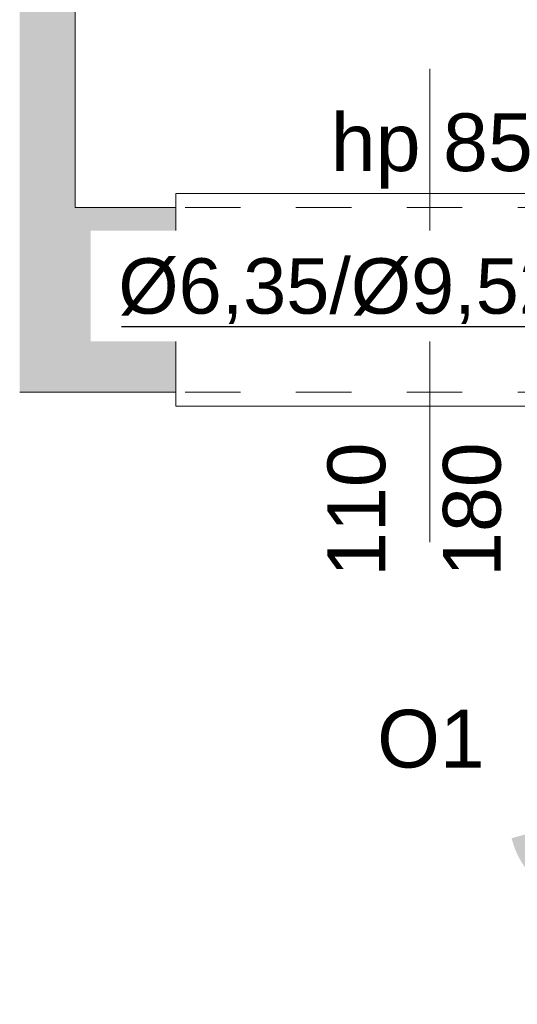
# Model space of a CAD drawing. Header units: millimetres. Extents: x 922208 to 1069538, y -182208 to -99877.
# Tile 136 of 256: x 988537 to 989613, y -174261 to -172129. Entities that reach past the tile are written whole.
import ezdxf
from ezdxf import colors
from ezdxf.entities.mleader import LeaderData, LeaderLine
from ezdxf.math import Vec2, Vec3

# ---------------------------------------------------------------- set-up
doc = ezdxf.new("R2010")
doc.units = ezdxf.units.MM
doc.header["$MEASUREMENT"] = 0
doc.linetypes.add('HIDDEN', pattern=[20, 10, -10])
doc.linetypes.add('Przerywana', pattern=[240, 120, -120])
for name, color, linetype, lineweight in [('IS_KLIM Opis_Średnice', 7, 'Continuous', 9), ('IS_POWRÓT', 5, 'HIDDEN', 30), ('Nowe_220-A Ściany_Nr_pióra__19', 255, 'Continuous', 0), ('Nowe_220-A Ściany_Nr_pióra__23', 7, 'Continuous', 15), ('Nowe_220-A Ściany_Nr_pióra__27', 7, 'Continuous', 25), ('Nowe_220-A Ściany_Nr_pióra__3', 7, 'Continuous', 13), ('Nowe_220-A Ściany_Nr_pióra__7', 7, 'Continuous', 13)]:
    doc.layers.add(name, color=color, linetype=linetype, lineweight=lineweight)
doc.layers.add('Nowe_220-A Ściany_Nr_pióra__45', color=7, linetype='Continuous', lineweight=15, true_color=0x40a5ff)
doc.layers.add('Nowe_Adnotacja - Teksty_Nr_pióra__86', color=7, linetype='Continuous', lineweight=20, true_color=0x5555ff)
doc.styles.add('STYL_AUTOMATYCZNY_1', font='arial.ttf')
doc.styles.add('STYL_AUTOMATYCZNY_4', font='times.ttf')

# ---------------------------------------------------------------- blocks, each defined once
blk = doc.blocks.new('parter01')
at = {"layer": 'Nowe_220-A Ściany_Nr_pióra__19', "linetype": 'Continuous', "lineweight": 0}
for points in [[(988656.55073, -112850.02068), (988656.55073, -108720.02068), (988536.55073, -108720.02068), (988536.55073, -112850.02068)], [(988536.55076, -113250.02068), (988874.3841, -113250.02068), (988874.3841, -112850.02072), (988536.55076, -112850.02072)]]:
    blk.add_hatch(color=255, dxfattribs=at).paths.add_polyline_path(points)
at = {"layer": 'Nowe_220-A Ściany_Nr_pióra__23', "color": 7, "linetype": 'Continuous', "lineweight": 0}
for p, q in [((988954.38408, -113080.02068), (988874.38408, -113080.02068)), ((988954.38408, -113130.02068), (988954.38408, -113080.02068)), ((988874.38408, -113130.02068), (988954.38408, -113130.02068))]:
    blk.add_line(p, q, dxfattribs=at)
at = {"layer": 'Nowe_220-A Ściany_Nr_pióra__27', "color": 7, "linetype": 'Continuous', "lineweight": 0}
for p, q in [((988874.38408, -113080.02068), (988874.38408, -112850.02068)), ((988874.38408, -113080.02068), (988874.38408, -112850.02068)), ((988874.38408, -113130.02068), (988874.38408, -113080.02068)), ((988874.38408, -113130.02068), (988874.38408, -113080.02068)), ((988874.38408, -113130.02068), (988874.38408, -113080.02068)), ((988874.38408, -113250.02068), (988874.38408, -113130.02068)), ((988874.38408, -113250.02068), (988874.38408, -113130.02068))]:
    blk.add_line(p, q, dxfattribs=at)
for points in [[(988656.55073, -112850.02068), (988656.55073, -108720.02068)], [(988874.38396, -112850.02068), (988656.55073, -112850.02068)], [(988536.55062, -113250.02068), (988874.38396, -113250.02068)]]:
    blk.add_lwpolyline(points, dxfattribs=at)
at = {"layer": 'Nowe_220-A Ściany_Nr_pióra__3', "color": 7, "linetype": 'Continuous', "lineweight": 0}
for p, q in [((989974.38408, -112820.02068), (988874.38408, -112820.02068)), ((988874.38408, -112820.02068), (988874.38408, -112850.02068)), ((989894.38408, -113080.02068), (988954.38408, -113080.02068)), ((989894.38408, -113105.02068), (988954.38408, -113105.02068)), ((988954.38408, -113130.02068), (989894.38408, -113130.02068)), ((988874.38408, -113280.02068), (988874.38408, -113250.02068)), ((989974.38408, -113280.02068), (988874.38408, -113280.02068))]:
    blk.add_line(p, q, dxfattribs=at)
at = {"layer": 'Nowe_220-A Ściany_Nr_pióra__3', "color": 7, "linetype": 'Przerywana', "lineweight": 0}
for p, q in [((989974.38408, -112850.02068), (988874.38408, -112850.02068)), ((989974.38408, -113250.02068), (988874.38408, -113250.02068))]:
    blk.add_line(p, q, dxfattribs=at)
at = {"layer": 'Nowe_220-A Ściany_Nr_pióra__45', "color": 161, "linetype": 'Continuous', "lineweight": 0, "true_color": 0x40a5ff}
blk.add_line((989424.38408, -113901.8064), (989424.38408, -112550.02068), dxfattribs=at)
at = {"layer": 'Nowe_220-A Ściany_Nr_pióra__7', "color": 7, "linetype": 'Continuous', "lineweight": 0, "char_height": 125, "attachment_point": 7, "style": 'STYL_AUTOMATYCZNY_1'}
for s, insert in [('\\A1;{\\pql;\\pt0;\\fArial|b0|i0|c238|p0;\\W1.000000;hp 85\\fArial|b0|i0|c238|p0;\\W1.000000;\\A1{\\H.66x;\\S^  ;}\\fArial|b0|i0|c238|p0;\\W1.000000;\\fArial|b0|i0|c238|p0;\\W1.000000;}', (989209.88908, -112809.08834)), ('\\A1;{\\pql;\\pt0;\\fArial|b0|i0|c238|p0;\\W1.000000;O1\\fArial|b0|i0|c238|p0;\\W1.000000;\\fArial|b0|i0|c238|p0;\\W1.000000;\\fArial|b0|i0|c238|p0;\\W1.000000;}', (989310.04233, -114064.61289))]:
    blk.add_mtext(s, dxfattribs=dict(at, insert=insert))
at = {"layer": 'Nowe_220-A Ściany_Nr_pióra__7', "color": 7, "linetype": 'Continuous', "lineweight": 0, "char_height": 125, "attachment_point": 7, "rotation": 90, "style": 'STYL_AUTOMATYCZNY_1'}
for s, insert in [('\\A1;{\\pql;\\pt0;\\fArial|b0|i0|c238|p0;\\W1.000000;110\\fArial|b0|i0|c238|p0;\\W1.000000;\\A1{\\H.66x;\\S^  ;}\\fArial|b0|i0|c238|p0;\\W1.000000;\\fArial|b0|i0|c238|p0;\\W1.000000;}', (989363.97628, -113650.02068)), ('\\A1;{\\pql;\\pt0;\\fArial|b0|i0|c238|p0;\\W1.000000;180\\fArial|b0|i0|c238|p0;\\W1.000000;\\A1{\\H.66x;\\S^  ;}\\fArial|b0|i0|c238|p0;\\W1.000000;\\fArial|b0|i0|c238|p0;\\W1.000000;}', (989613.97628, -113650.02068))]:
    blk.add_mtext(s, dxfattribs=dict(at, insert=insert))

msp = doc.modelspace()

# ---------------------------------------------------------------- block references
at = {"layer": 'IS_POWRÓT', "color": 27, "linetype": 'ByBlock', "lineweight": 30}
msp.add_blockref('parter01', (0, -59685.2), dxfattribs=at)

# ---------------------------------------------------------------- next in the draw order: texts
at = {"layer": 'Nowe_Adnotacja - Teksty_Nr_pióra__86', "color": 173, "linetype": 'Continuous', "lineweight": 20, "true_color": 0x5555ff, "insert": (989779.5, -173510.7), "char_height": 500, "attachment_point": 2, "style": 'STYL_AUTOMATYCZNY_4', "bg_fill": 2}
msp.add_mtext('\\pxqc;\\A1;\\fArial|b0|i1|c238|p0;5', dxfattribs=at)

# ---------------------------------------------------------------- next in the draw order: leaders
at = {"layer": 'IS_KLIM Opis_Średnice', "ltscale": 30}
ml = msp.add_multileader_mtext('Standard', dxfattribs=at)
ml.set_content('{\\fArial|b0|i0|c238|p0;%%C6,35/%%C9,52}', color=256)
ml.set_leader_properties()
ml.build(insert=Vec2(0, 0))
ml.multileader.update_dxf_attribs({"text_left_attachment_type": 5, "text_right_attachment_type": 5, "dogleg_length": 0.8})
ctx = ml.context
ctx.base_point, ctx.char_height, ctx.plane_origin = Vec3(988763.5, -172793.5), 120, Vec3(994108.5, -170564.6)
ctx.left_attachment, ctx.right_attachment, ctx.text_align_type = 5, 5, 2
notes = []
notes.append((ctx, [(0, (1, 1, 0), (989712.6, -172793.5), (-1, 0), 0.8, [(0, [(990277.9, -172552.3)], 256, [])])]))
ctx.mtext.insert, ctx.mtext.alignment, ctx.mtext.flow_direction = Vec3(989709.8, -172645.3), 3, 5
ctx.mtext.has_bg_fill, ctx.mtext.bg_color, ctx.mtext.bg_scale_factor, ctx.mtext.bg_transparency, ctx.mtext.use_window_bg_color = 1, -939524096, 1.5, 0, 1
for ctx, leaders in notes:
    for number, flags, end, landing, length, lines in leaders:
        leader = LeaderData()
        leader.index, (leader.has_last_leader_line, leader.has_dogleg_vector, leader.attachment_direction) = number, flags
        leader.last_leader_point, leader.dogleg_vector, leader.dogleg_length = Vec3(end), Vec3(landing), length
        for number, points, colour, breaks in lines:
            line = LeaderLine()
            line.index, line.vertices, line.color, line.breaks = number, Vec3.list(points), colors.encode_raw_color(colour), breaks
            leader.lines.append(line)
        ctx.leaders.append(leader)

doc.saveas('drawing.dxf')
